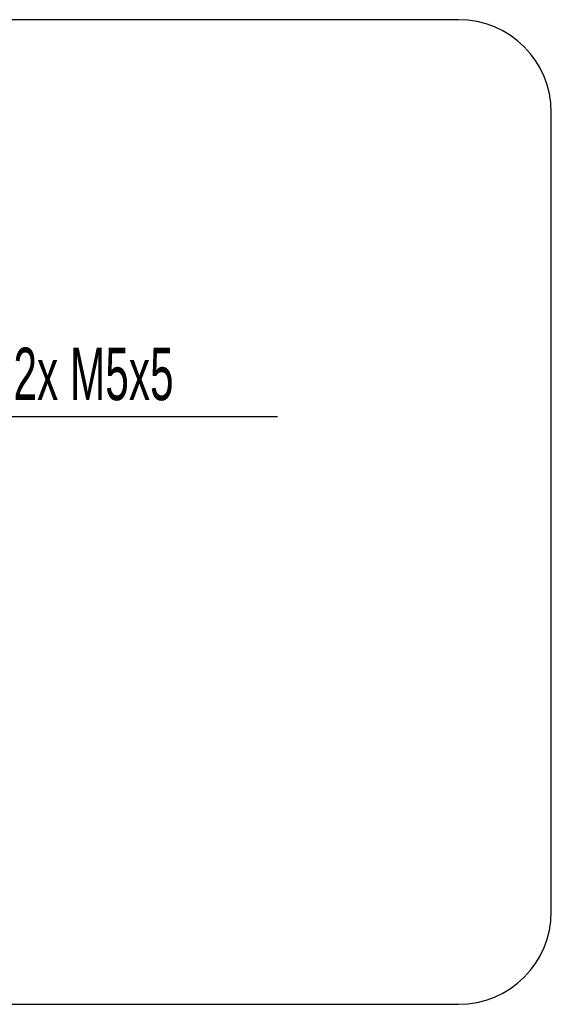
# Model space of a CAD drawing. Header units: millimetres. Extents: x 5 to 418, y 2 to 292.
# Tile 17 of 24: x 116 to 151, y 128 to 194. Entities that reach past the tile are written whole.
import ezdxf

# ---------------------------------------------------------------- set-up
doc = ezdxf.new("R2010")
doc.units = ezdxf.units.MM
doc.layers.add('SLD-0', color=7, linetype='Continuous')
doc.styles.add('SLDTEXTSTYLE0', font='TXT', dxfattribs={"width": 0.605})

# ---------------------------------------------------------------- blocks, each defined once
blk = doc.blocks.new('SW_NOTE_0')
at = {"layer": 'SLD-0', "color": 0}
blk.add_line((18.063, 0), (0, 0), dxfattribs=at)
at = {"layer": 'SLD-0', "color": 0, "insert": (0.421, 4.617), "char_height": 3.5, "attachment_point": 1, "style": 'SLDTEXTSTYLE0'}
blk.add_mtext('2x M5x5', dxfattribs=at)

msp = doc.modelspace()

# ---------------------------------------------------------------- linework, layer by layer
at = {"color": 7, "linetype": 'Continuous', "lineweight": 25}
for p, q in [((145.1584, 193.9484), (59.9584, 193.9484)), ((151.3584, 134.3484), (151.3584, 187.7484)), ((59.9584, 128.1484), (145.1584, 128.1484))]:
    msp.add_line(p, q, dxfattribs=at)
for centre, start, end in [((145.1584, 187.7484), 0, 90), ((145.1584, 134.3484), 270, 0)]:
    msp.add_arc(centre, 6.2, start, end, dxfattribs=at)

# ---------------------------------------------------------------- block references
at = {"layer": 'SLD-0', "color": 7}
msp.add_blockref('SW_NOTE_0', (115.0017, 167.407), dxfattribs=at)

doc.saveas('drawing.dxf')
